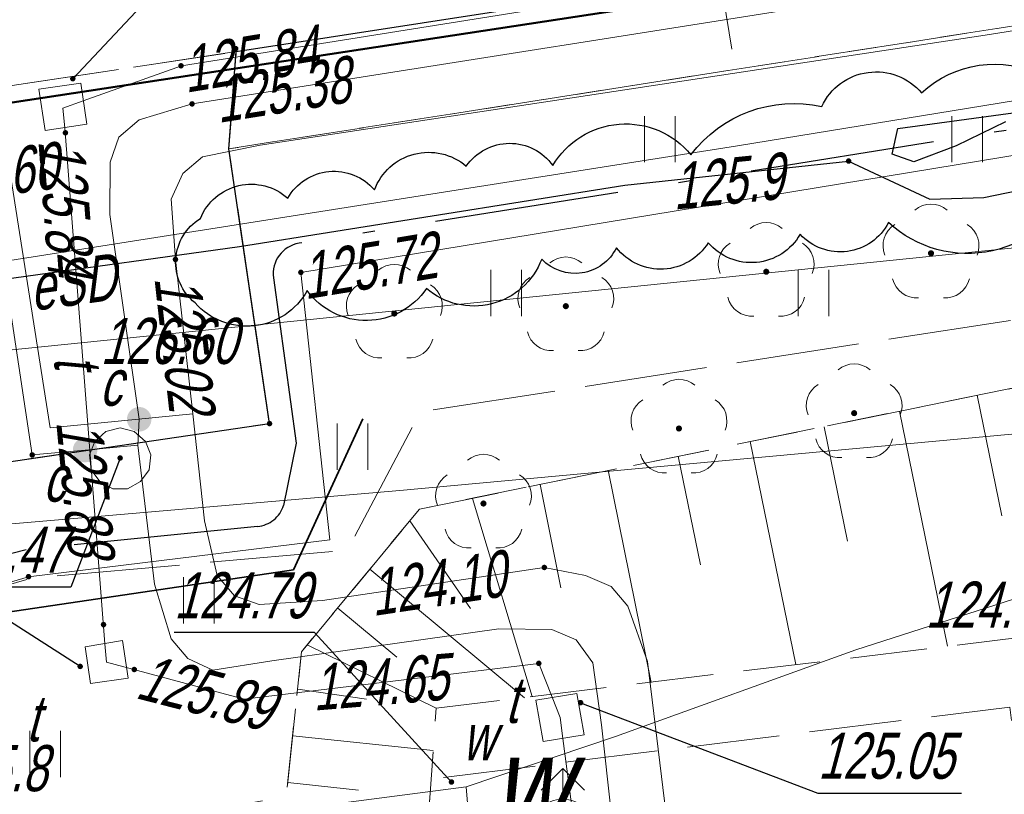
# Model space of a CAD drawing. Extents: x 7463256 to 7464485, y 5957341 to 5958260.
# Tile 34 of 256: x 7463372 to 7463389, y 5957503 to 5957516. Entities that reach past the tile are written whole.
import ezdxf
from ezdxf import colors
from ezdxf.entities.mleader import LeaderData, LeaderLine
from ezdxf.enums import TextEntityAlignment as Align
from ezdxf.math import Vec2, Vec3

# ---------------------------------------------------------------- set-up
doc = ezdxf.new("R2010")
doc.units = 0
doc.header["$MEASUREMENT"] = 0
for name, pattern in [('1.5_0.5', [2, 1.5, -0.5]), ('218-500', [1, 0.5, -0.5]), ('GAK', [5.2, 3, -1, 0.2, -1]), ('l219_500', [0]), ('mz1.0_0.5', [1.5, 1, -0.5]), ('mz1.25_0.5', [1.75, 1.25, -0.5]), ('mz2.0_0.5', [2.5, 2, -0.5])]:
    doc.linetypes.add(name, pattern=pattern)
doc.layers.get('0').update_dxf_attribs({"color": 2, "linetype": 'CONTINUOUS', "lineweight": 5})
for name, color, linetype in [('000 Inne (niezydentyfikowane)', 7, 'CONTINUOUS'), ('218-Granica użytku', 7, 'CONTINUOUS'), ('219-Linia granicy', 7, 'CONTINUOUS'), ('chodnik (powierzchnia)', 7, 'CONTINUOUS'), ('drzewo liściaste (punkt)', 7, 'CONTINUOUS'), ('hydrant (punkt)', 7, 'CONTINUOUS'), ('hydrant (punkt)-Atr17', 7, 'CONTINUOUS'), ('jezdnia (powierzchnia)', 7, 'CONTINUOUS'), ('komora podziemna - przewód ciepłowniczy (powierzchnia)', 7, 'CONTINUOUS'), ('krawężnik (linia)', 7, 'CONTINUOUS'), ('ogrodzenie trwałe (linia)', 7, 'CONTINUOUS'), ('plac (powierzchnia)', 7, 'CONTINUOUS'), ('przewód ciepłowniczy (linia)', 7, 'CONTINUOUS'), ('przewód ciepłowniczy (linia)-Atr1', 7, 'CONTINUOUS'), ('przewód ciepłowniczy - projektowany lub w budowie (linia) - ob. projektowany', 7, 'CONTINUOUS'), ('przewód elektroenergetyczny (linia)', 7, 'CONTINUOUS'), ('przewód elektroenergetyczny (linia)-Atr1', 7, 'CONTINUOUS'), ('przewód telekomunikacyjny (linia)', 7, 'CONTINUOUS'), ('przewód telekomunikacyjny (linia)-Atr1', 7, 'CONTINUOUS'), ('przewód telekomunikacyjny - projektowany lub w budowie (linia) - ob. projektowany', 7, 'CONTINUOUS'), ('przewód wodociągowy (linia)', 7, 'CONTINUOUS'), ('punkt o określonej wysokości (sieć ciepłownicza)', 7, 'CONTINUOUS'), ('punkt o określonej wysokości (sieć ciepłownicza)-Atr2', 7, 'CONTINUOUS'), ('punkt o określonej wysokości (sieć elektroenergetyczna)', 7, 'CONTINUOUS'), ('punkt o określonej wysokości (sieć elektroenergetyczna)-Atr2', 7, 'CONTINUOUS'), ('punkt o określonej wysokości (sieć telekomunikacyjna)', 7, 'CONTINUOUS'), ('punkt o określonej wysokości (sieć telekomunikacyjna)-Atr2', 7, 'CONTINUOUS'), ('punkt o określonej wysokości (sieć wodociągowa)', 7, 'CONTINUOUS'), ('punkt o określonej wysokości (sieć wodociągowa)-Atr2', 7, 'CONTINUOUS'), ('punkt wysokościowy naturalny-Atr2', 7, 'CONTINUOUS'), ('punkt wysokościowy sztuczny', 7, 'CONTINUOUS'), ('punkt wysokościowy sztuczny-Atr2', 7, 'CONTINUOUS'), ('rura ochronna - przewód elektroenergetyczny (linia)', 7, 'CONTINUOUS'), ('skarpa nieumocniona (powierzchnia)', 7, 'CONTINUOUS'), ('studzienka - przewód telekomunikacyjny (powierzchnia)', 7, 'CONTINUOUS'), ('studzienka - przewód telekomunikacyjny (powierzchnia)-Atr17', 7, 'CONTINUOUS'), ('trawnik (powierzchnia)', 7, 'CONTINUOUS'), ('trawnik (powierzchnia) - symbol', 7, 'CONTINUOUS'), ('zasuwa - siec ciepłownicza (punkt)', 7, 'CONTINUOUS'), ('zasuwa - siec ciepłownicza (punkt)-Atr17', 7, 'CONTINUOUS'), ('zasuwa - siec wodociągowa (punkt)-Atr17', 7, 'CONTINUOUS')]:
    doc.layers.add(name, color=color, linetype=linetype)
doc.layers.add('____proj LSN', color=1, linetype='CONTINUOUS', lineweight=5)
doc.layers.add('OBMBS-21-18876-opis proj', color=1, linetype='CONTINUOUS', lineweight=18)
doc.styles.get("Standard").update_dxf_attribs({"font": 'txt', "width": 0.75})
doc.linetypes.add('902-500', pattern='A,3.75,0,[1,ksztalty.shx,S=0.5,R=0,X=0,Y=0],3.75', length=7.5)

# ---------------------------------------------------------------- blocks, each defined once
blk = doc.blocks.new('PW01')
at = {"linetype": 'Continuous', "lineweight": 13}
h = blk.add_hatch(color=0, dxfattribs=at)
edge = h.paths.add_edge_path()
edge.add_arc((0, 0), 0.045, 0, 360)
blk = doc.blocks.new('US25')
at = {"linetype": 'Continuous', "lineweight": 0}
h = blk.add_hatch(color=0, dxfattribs=at)
edge = h.paths.add_edge_path()
edge.add_arc((0, 0), 0.2, 0, 360)
blk = doc.blocks.new('PW02')
at = {"linetype": 'Continuous', "lineweight": 13}
h = blk.add_hatch(color=0, dxfattribs=at)
edge = h.paths.add_edge_path()
edge.add_arc((0, 0), 0.045, 0, 360)
blk = doc.blocks.new('OP021')
at = {"linetype": 'Continuous', "lineweight": 13}
h = blk.add_hatch(color=0, dxfattribs=at)
edge = h.paths.add_edge_path()
edge.add_arc((0, 0), 0.05, 0, 360)
at = {"color": 0, "linetype": 'Continuous', "lineweight": 13}
for centre, start, end in [((0, 0.4), 49.272, 130.728), ((-0.38, 0.124), 121.308, 202.548), ((0.38, 0.124), 337.452, 58.692), ((-0.235, -0.324), 193.221, 274.871), ((0.235, -0.324), 265.129, 346.779)]:
    blk.add_arc(centre, 0.4, start, end, dxfattribs=at)
blk = doc.blocks.new('US02')
at = {"color": 0, "linetype": 'Continuous', "lineweight": 13}
for p, q in [((0, 1), (-0.353, 0.647)), ((0, 0.5), (0, 1)), ((0, 1), (0.354, 0.647))]:
    blk.add_line(p, q, dxfattribs=at)
blk.add_circle((0, 0), 0.5, dxfattribs=at)
blk = doc.blocks.new('TU04')
at = {"color": 0, "linetype": 'Continuous', "lineweight": 13}
for p, q in [((0, 0), (0, 0.75)), ((0.5, 0), (0.5, 0.75))]:
    blk.add_line(p, q, dxfattribs=at)

msp = doc.modelspace()

# ---------------------------------------------------------------- linework, layer by layer
at = {"layer": '000 Inne (niezydentyfikowane)', "color": 7, "linetype": 'Continuous', "lineweight": 13}
for p, q in [((7463388.06, 5957509.73), (7463388.46, 5957507.77)), ((7463386.8, 5957509.47), (7463387.58, 5957505.65)), ((7463385.57, 5957509.22), (7463385.95, 5957507.36)), ((7463384.37, 5957508.98), (7463385.11, 5957505.35)), ((7463383.2, 5957508.74), (7463383.56, 5957506.97)), ((7463382.06, 5957508.51), (7463382.76, 5957505.06)), ((7463380.95, 5957508.28), (7463381.29, 5957506.6)), ((7463379.85, 5957508.05), (7463380.82, 5957504.83)), ((7463378.83, 5957507.69), (7463379.82, 5957506.26)), ((7463378.18, 5957506.9), (7463380.7, 5957504.81)), ((7463377.66, 5957506.27), (7463378.62, 5957505.47)), ((7463377.16, 5957505.67), (7463379.26, 5957504.64)), ((7463377.01, 5957504.95), (7463378.13, 5957504.79)), ((7463376.93, 5957504.19), (7463379.21, 5957503.95)), ((7463376.85, 5957503.43), (7463378, 5957503.31))]:
    msp.add_line(p, q, dxfattribs=at)
at = {"layer": '218-Granica użytku', "color": 3, "linetype": '218-500', "lineweight": 18, "flags": 128}
msp.add_lwpolyline([(7463415.55, 5957521.07), (7463349.73, 5957511.05)], dxfattribs=at)
at = {"layer": '219-Linia granicy', "color": 3, "linetype": 'l219_500', "lineweight": 50, "flags": 128}
msp.add_lwpolyline([(7463415.55, 5957521.07), (7463349.73, 5957511.05)], dxfattribs=at)
at = {"layer": 'chodnik (powierzchnia)', "color": 7, "linetype": 'mz1.0_0.5', "lineweight": 18, "flags": 128}
msp.add_lwpolyline([(7463445.75, 5957498.83), (7463448.8, 5957499.45), (7463452.23, 5957512.33), (7463455.11, 5957523.13), (7463454.05, 5957524.28), (7463440.57, 5957522.28), (7463440.12, 5957521.69), (7463439.86, 5957520.84), (7463439.85, 5957520.02), (7463438.85, 5957519.83), (7463438.92, 5957521.22), (7463439.26, 5957522.18), (7463439.84, 5957522.97), (7463440.27, 5957523.26), (7463454.47, 5957525.36), (7463455.66, 5957524.38), (7463456.51, 5957523.19), (7463456.62, 5957522.72), (7463448.75, 5957493.58), (7463451.12, 5957475.5), (7463437.85, 5957473.77), (7463433.94, 5957462.22), (7463435.56, 5957449.69), (7463433.99, 5957449.58), (7463432.42, 5957462.31), (7463436.18, 5957473.6), (7463436.08, 5957474.28), (7463434.06, 5957474.08), (7463433.72, 5957477.59), (7463435.62, 5957477.87), (7463435.09, 5957481.83), (7463432.27, 5957481.21), (7463431.86, 5957484.28), (7463434.75, 5957484.8), (7463431.42, 5957510.68), (7463431.13, 5957512.62), (7463430.41, 5957518.67), (7463429.88, 5957519.81), (7463429.03, 5957520.73), (7463427.91, 5957521.34), (7463426.39, 5957521.68), (7463420.12, 5957520.67), (7463375.89, 5957513.74), (7463376.01, 5957515.32), (7463418.79, 5957521.92), (7463421.69, 5957522.49), (7463426.09, 5957523.13), (7463427.78, 5957522.99), (7463429.27, 5957522.42), (7463430.5, 5957521.48), (7463431.44, 5957520.19), (7463431.96, 5957518.66), (7463437.54, 5957475.3), (7463448.6, 5957476.77)], close=True, dxfattribs=at)
at = {"layer": 'jezdnia (powierzchnia)', "color": 7, "linetype": '1.5_0.5', "lineweight": 18, "flags": 128}
for points in [[(7463591.769, 5957590.04), (7463594.62, 5957579.65), (7463594.79, 5957579.07), (7463596.31, 5957573.71), (7463597.08, 5957571.26), (7463598.44, 5957567.63), (7463599.77, 5957563.99), (7463601.39, 5957560.33), (7463603, 5957556.92), (7463604.8, 5957553.45), (7463606.67, 5957549.88), (7463607.91, 5957547.85), (7463608.89, 5957546.32), (7463610.59, 5957543.72), (7463613.11, 5957540.23), (7463614.06, 5957539.06), (7463616.64, 5957535.71), (7463619.11, 5957532.45), (7463621.08, 5957529.83), (7463628.6, 5957519.98), (7463628.85, 5957519.6), (7463629.15, 5957519.23), (7463629.46, 5957518.87), (7463629.77, 5957518.51), (7463630.08, 5957518.15), (7463630.4, 5957517.79), (7463630.71, 5957517.44), (7463631.03, 5957517.09), (7463631.36, 5957516.74), (7463631.69, 5957516.39), (7463632.02, 5957516.05), (7463632.35, 5957515.71), (7463632.67, 5957515.38), (7463632.99, 5957515.05), (7463633.31, 5957514.73), (7463633.64, 5957514.41), (7463633.97, 5957514.1), (7463634.3, 5957513.79), (7463634.64, 5957513.48), (7463634.98, 5957513.18), (7463635.33, 5957512.88), (7463635.68, 5957512.58), (7463636.03, 5957512.29), (7463636.4, 5957511.99), (7463636.78, 5957511.7), (7463637.16, 5957511.42), (7463637.55, 5957511.14), (7463637.94, 5957510.87), (7463638.34, 5957510.6), (7463638.74, 5957510.35), (7463639.14, 5957510.09), (7463639.55, 5957509.85), (7463639.96, 5957509.61), (7463640.38, 5957509.38), (7463642.84, 5957508.24), (7463664.97, 5957492.53), (7463637.77, 5957502.4), (7463635.02, 5957503.55), (7463634.57, 5957503.76), (7463634.12, 5957503.98), (7463633.68, 5957504.22), (7463633.25, 5957504.47), (7463632.83, 5957504.73), (7463632.41, 5957505), (7463632.01, 5957505.29), (7463631.61, 5957505.59), (7463631.22, 5957505.9), (7463630.84, 5957506.22), (7463629.34, 5957507.67), (7463614.31, 5957526.12), (7463607.42, 5957531.18), (7463601.26, 5957534.12), (7463592.11, 5957537.46), (7463582.8, 5957540.04), (7463578.77, 5957540.9), (7463562.61, 5957542.27), (7463545.44, 5957541.57), (7463525.75, 5957538.68), (7463489.6, 5957533.13), (7463485.87, 5957532.52), (7463482.19, 5957530.95), (7463472.45, 5957526.44), (7463471.25, 5957525.52), (7463470.32, 5957524.14), (7463469.89, 5957523.54), (7463467.66, 5957515.23), (7463467.32, 5957515.32), (7463466.99, 5957515.41), (7463466.65, 5957515.5), (7463466.18, 5957513.75), (7463466.52, 5957513.66), (7463466.85, 5957513.57), (7463467.19, 5957513.48), (7463469.89, 5957523.54), (7463463.58, 5957500.08), (7463463.25, 5957500.17), (7463462.92, 5957500.25), (7463462.59, 5957500.34), (7463462.14, 5957498.62), (7463462.47, 5957498.53), (7463462.8, 5957498.45), (7463463.13, 5957498.36), (7463459.63, 5957485.41), (7463458.39, 5957485.74), (7463455.73, 5957476.33), (7463457.09, 5957475.96), (7463463.86, 5957474.19), (7463464.79, 5957477.72), (7463467.83, 5957476.92), (7463467.77, 5957476.7), (7463467.71, 5957476.47), (7463467.66, 5957476.25), (7463468.82, 5957475.94), (7463468.88, 5957476.17), (7463468.93, 5957476.4), (7463468.99, 5957476.62), (7463469.28, 5957476.55), (7463469.96, 5957476.37), (7463470.75, 5957479.31), (7463471.02, 5957479.24), (7463471.29, 5957479.17), (7463471.56, 5957479.1), (7463471.83, 5957479.03), (7463469.83, 5957470.77), (7463468.39, 5957465.19), (7463471.46, 5957464.38), (7463467.55, 5957451.02), (7463465.51, 5957447), (7463462.32, 5957444.2), (7463449.04, 5957441.48), (7463441.03, 5957432.97), (7463438.44, 5957432.79), (7463435.93, 5957446.13), (7463438.61, 5957447.13), (7463439.57, 5957448.35), (7463450.04, 5957473.65), (7463451.08, 5957474.98), (7463451.12, 5957475.5), (7463448.75, 5957493.58), (7463456.62, 5957522.72), (7463456.51, 5957523.19), (7463455.66, 5957524.38), (7463454.47, 5957525.36), (7463440.27, 5957523.26), (7463439.84, 5957522.97), (7463439.26, 5957522.18), (7463438.92, 5957521.22), (7463438.85, 5957519.83), (7463439.85, 5957520.02), (7463442.8, 5957520.53), (7463445.75, 5957498.83), (7463448.6, 5957476.77), (7463437.54, 5957475.3), (7463431.96, 5957518.66), (7463431.44, 5957520.19), (7463430.5, 5957521.48), (7463429.27, 5957522.42), (7463427.78, 5957522.99), (7463426.09, 5957523.13), (7463421.69, 5957522.49), (7463418.79, 5957521.92), (7463376.01, 5957515.32), (7463334.96, 5957509.14), (7463334.47, 5957515.53), (7463334.26, 5957521.17), (7463334.04, 5957522.29), (7463334.48, 5957520.99), (7463334.79, 5957520.19), (7463335.34, 5957519.65), (7463336.05, 5957519.42), (7463337.13, 5957519.61), (7463338.12, 5957520.23), (7463338.91, 5957521.17), (7463339.69, 5957522.36), (7463342.64, 5957522.54), (7463343.21, 5957521.22), (7463343.94, 5957520.24), (7463344.8, 5957519.42), (7463345.72, 5957518.76), (7463346.74, 5957518.19), (7463347.84, 5957517.75), (7463348.77, 5957517.46), (7463382.62, 5957522.66), (7463407.52, 5957526.48), (7463412.42, 5957527.23), (7463432.39, 5957530.36), (7463438.28, 5957531.28), (7463439.27, 5957531.43), (7463440.77, 5957531.67), (7463463.05, 5957535.17), (7463469.41, 5957536.19), (7463485.95, 5957538.82), (7463487.91, 5957539.15), (7463505.7, 5957542.11), (7463506.8, 5957542.48), (7463507.91, 5957543.56), (7463509.24, 5957545.81), (7463509.79, 5957547.9), (7463514.89, 5957549.48), (7463515.34, 5957548.02), (7463516.02, 5957546.59), (7463516.84, 5957545.44), (7463517.92, 5957544.71), (7463519.34, 5957544.39), (7463529.12, 5957545.81), (7463536.72, 5957547.02), (7463542.97, 5957547.77), (7463550.75, 5957548.47), (7463557.74, 5957548.84), (7463562.91, 5957548.67), (7463569.76, 5957548.4), (7463579.41, 5957548.08), (7463582.97, 5957549.54), (7463585.43, 5957551.54), (7463587.37, 5957553.5), (7463588.97, 5957555.95), (7463589.14, 5957555.59), (7463589.64, 5957556.42), (7463590.36, 5957558.13), (7463590.82, 5957559.79), (7463591.1, 5957561.3), (7463591.18, 5957562.71), (7463591.21, 5957564.41), (7463590.65, 5957566.85), (7463589.9, 5957570.06), (7463589.09, 5957573.66), (7463588.01, 5957579.07), (7463587.09, 5957582.93), (7463585.652, 5957589.138)], [(7463317.15, 5957348.145), (7463316.98, 5957349.48), (7463316.09, 5957356.08), (7463314.64, 5957367.19), (7463312.31, 5957384.69), (7463310.67, 5957397.23), (7463309.43, 5957406.17), (7463308.8, 5957411.03), (7463306.95, 5957425.69), (7463305.51, 5957436.41), (7463304.26, 5957446.16), (7463304.38, 5957447.86), (7463305.82, 5957457.8), (7463307.03, 5957465.62), (7463307.44, 5957469.04), (7463307.82, 5957471.16), (7463307.71, 5957472.78), (7463307.08, 5957474.42), (7463306.28, 5957475.73), (7463305.44, 5957476.74), (7463304.35, 5957477.51), (7463303.02, 5957477.94), (7463301.78, 5957477.85), (7463293.48, 5957476.69), (7463293.12, 5957475.87), (7463292.56, 5957481.3), (7463293.01, 5957480.62), (7463293.46, 5957480.66), (7463297.18, 5957481.24), (7463299.29, 5957481.6), (7463301.7, 5957482.22), (7463304.23, 5957483.67), (7463305.89, 5957485.29), (7463306.79, 5957486.78), (7463307.25, 5957488.46), (7463307.52, 5957491.77), (7463307.44, 5957494.14), (7463307.2, 5957496.1), (7463306.84, 5957497.89), (7463306.28, 5957499.68), (7463304.95, 5957501.72), (7463303.39, 5957503.29), (7463301.53, 5957504.45), (7463299.2, 5957504.96), (7463293.5, 5957504.96), (7463293.07, 5957515.5), (7463293.78, 5957515.59), (7463293.5, 5957520.58), (7463297.97, 5957520.69), (7463298.86, 5957516.34), (7463313.8, 5957518.19), (7463320.35, 5957513.68), (7463324.83, 5957514.29), (7463326.27, 5957514.95), (7463327.24, 5957515.82), (7463327.78, 5957516.85), (7463328.17, 5957518.13), (7463328.22, 5957519.49), (7463327.98, 5957520.49), (7463334.04, 5957522.29), (7463334.26, 5957521.17), (7463334.47, 5957515.53), (7463334.96, 5957509.14), (7463331.86, 5957508.71), (7463328.98, 5957507.82), (7463326.23, 5957506.61), (7463322.8, 5957504.55), (7463320.49, 5957503.06), (7463317.44, 5957500.73), (7463314.91, 5957498.4), (7463313.52, 5957495), (7463313.56, 5957493.1), (7463314.2, 5957490.79), (7463314.69, 5957489.82), (7463315.66, 5957488.74), (7463317.14, 5957487.49), (7463318.24, 5957486.71), (7463319.58, 5957486.11), (7463320.96, 5957485.64), (7463322.31, 5957485.45), (7463323.85, 5957485.64), (7463350.52, 5957491.84), (7463365.92, 5957495.63), (7463369.89, 5957497.05), (7463375.06, 5957499.48), (7463379.1, 5957502.37), (7463379.18, 5957503.49), (7463388.59, 5957504.66), (7463393.52, 5957467.87), (7463387.09, 5957467.63), (7463385.7, 5957467.02), (7463384.19, 5957464.97), (7463383.43, 5957463.28), (7463383.02, 5957461.27), (7463383.11, 5957459.02), (7463384.02, 5957454.15), (7463384.17, 5957452.74), (7463384.79, 5957451.42), (7463385.69, 5957450.45), (7463386.94, 5957449.82), (7463388.48, 5957449.44), (7463390.22, 5957449.36), (7463392.13, 5957449.46), (7463395.46, 5957449.91), (7463399.79, 5957419.5), (7463393.78, 5957418.91), (7463391.05, 5957417.47), (7463389.36, 5957415.11), (7463389.25, 5957413.55), (7463389.75, 5957410.62), (7463390.28, 5957406.09), (7463390.42, 5957406.11), (7463392.05, 5957393.37), (7463397.04, 5957394.01), (7463400.808, 5957364.642)]]:
    msp.add_lwpolyline(points, dxfattribs=at)
at = {"layer": 'komora podziemna - przewód ciepłowniczy (powierzchnia)', "color": 212, "linetype": 'Continuous', "lineweight": 18, "flags": 128}
msp.add_lwpolyline([(7463374.12, 5957509.2), (7463374.35, 5957509.14), (7463374.53, 5957508.98), (7463374.62, 5957508.76), (7463374.59, 5957508.52), (7463374.45, 5957508.33), (7463374.24, 5957508.21), (7463374, 5957508.21), (7463373.79, 5957508.33), (7463373.65, 5957508.52), (7463373.62, 5957508.76), (7463373.71, 5957508.98), (7463373.89, 5957509.14)], close=True, dxfattribs=at)
at = {"layer": 'krawężnik (linia)', "color": 7, "linetype": 'Continuous', "lineweight": 25, "flags": 128}
msp.add_lwpolyline([(7463336.04, 5957503.32), (7463376.55, 5957509.27), (7463375.89, 5957513.74), (7463376.01, 5957515.32), (7463418.79, 5957521.92), (7463421.69, 5957522.49), (7463426.09, 5957523.13), (7463427.78, 5957522.99), (7463429.27, 5957522.42), (7463430.5, 5957521.48), (7463431.44, 5957520.19), (7463431.96, 5957518.66), (7463437.54, 5957475.3)], dxfattribs=at)
at = {"layer": 'ogrodzenie trwałe (linia)', "color": 7, "linetype": '902-500', "lineweight": 35, "flags": 128}
msp.add_lwpolyline([(7463335.88, 5957500.81), (7463376.94, 5957506.89), (7463378.07, 5957509.35)], dxfattribs=at)
at = {"layer": 'plac (powierzchnia)', "color": 7, "linetype": '1.5_0.5', "lineweight": 18, "flags": 128}
msp.add_lwpolyline([(7463336.04, 5957503.32), (7463335.15, 5957507.63), (7463334.96, 5957509.14), (7463376.01, 5957515.32), (7463375.89, 5957513.74), (7463376.55, 5957509.27)], close=True, dxfattribs=at)
at = {"layer": 'przewód ciepłowniczy (linia)', "color": 212, "linetype": 'Continuous', "lineweight": 18, "flags": 128}
for points in [[(7463430.14, 5957522.28), (7463423.85, 5957521.27), (7463411.97, 5957519.39), (7463409.72, 5957519.03), (7463400.12, 5957517.5), (7463388.26, 5957515.6), (7463376.4, 5957513.8), (7463375.46, 5957513.61), (7463375.14, 5957513.34), (7463374.95, 5957512.92), (7463375.02, 5957511.94), (7463375.3, 5957509.43), (7463375.49, 5957507.69), (7463375.7, 5957506.8), (7463375.98, 5957506.47), (7463376.38, 5957506.33), (7463377.41, 5957506.39), (7463381.02, 5957506.93), (7463381.69, 5957506.8), (7463382.11, 5957506.62), (7463382.38, 5957506.3), (7463382.7, 5957505.4), (7463384.51, 5957490.52), (7463386.16, 5957478.58)], [(7463385.07, 5957479.19), (7463383.41, 5957491.15), (7463383.27, 5957492.47), (7463381.95, 5957504.37), (7463381.81, 5957505.38), (7463381.54, 5957505.75), (7463381.14, 5957505.92), (7463380.28, 5957505.93), (7463376.59, 5957505.41), (7463375.63, 5957505.26), (7463375.22, 5957505.45), (7463374.95, 5957505.77), (7463374.68, 5957506.66), (7463374.41, 5957508.92), (7463374.43, 5957509.34), (7463373.95, 5957512.67), (7463373.96, 5957513.52), (7463374.1, 5957513.93), (7463374.43, 5957514.21), (7463375.29, 5957514.47), (7463387.18, 5957516.35), (7463399.03, 5957518.25)], [(7463305.77, 5957496.7), (7463313.32, 5957497.56), (7463321.14, 5957498.46), (7463320.36, 5957505.18), (7463410.51, 5957514.35), (7463436.6, 5957517.07), (7463437.18, 5957511.34), (7463444.15, 5957511.8), (7463446.07, 5957511.87)], [(7463375.3, 5957509.43), (7463373.81, 5957509.28), (7463372.98, 5957509.2), (7463372.22, 5957514.07), (7463370.93, 5957513.91)], [(7463370.97, 5957513.57), (7463371.94, 5957513.7), (7463372.69, 5957508.76), (7463373.55, 5957508.84), (7463374.41, 5957508.92)]]:
    msp.add_lwpolyline(points, dxfattribs=at)
at = {"layer": 'przewód ciepłowniczy - projektowany lub w budowie (linia) - ob. projektowany', "color": 212, "linetype": 'mz2.0_0.5', "lineweight": 18, "flags": 128}
msp.add_lwpolyline([(7463384.07, 5957515.36), (7463383.86, 5957516.66), (7463380.69, 5957516.16), (7463379.16, 5957526.17), (7463357.72, 5957523.19), (7463354.43, 5957545.2), (7463354.43, 5957566.829)], dxfattribs=at)
at = {"layer": 'przewód elektroenergetyczny (linia)', "color": 1, "linetype": 'Continuous', "lineweight": 18, "flags": 128}
for points in [[(7463545.53, 5957525.01), (7463533.65, 5957524.5), (7463526.21, 5957524.15), (7463517.9, 5957524.11), (7463510.15, 5957524.07), (7463494.86, 5957524.3), (7463487.59, 5957524.4), (7463477.05, 5957524.31), (7463470.92, 5957524.22), (7463470.27, 5957524.18), (7463455.64, 5957523.2), (7463447.97, 5957523.03), (7463439.55, 5957521.79), (7463432.39, 5957520.97), (7463427.96, 5957520.46), (7463418.24, 5957519), (7463404.58, 5957517.1), (7463398.46, 5957516.12), (7463384.16, 5957513.79), (7463369.43, 5957511.47), (7463359.36, 5957510.05)], [(7463428.55, 5957515.45), (7463418.52, 5957513.73), (7463403.5, 5957511.03), (7463396.58, 5957509.89), (7463392.57, 5957509.46), (7463378.67, 5957508.18), (7463372.04, 5957507.61), (7463362.13, 5957504.89), (7463355.32, 5957504.04), (7463349.36, 5957503.37), (7463350.82, 5957492), (7463351.75, 5957485.03), (7463351.95, 5957483.37), (7463352.12, 5957478.75), (7463352.28, 5957475.33)], [(7463428.55, 5957515.45), (7463418.52, 5957513.73), (7463403.5, 5957511.03), (7463396.58, 5957509.89), (7463392.57, 5957509.46), (7463378.67, 5957508.18), (7463372.04, 5957507.61), (7463362.13, 5957504.89), (7463355.32, 5957504.04)], [(7463418.52, 5957513.73), (7463403.5, 5957511.03), (7463396.58, 5957509.89), (7463392.57, 5957509.46), (7463378.67, 5957508.18), (7463372.04, 5957507.61), (7463362.13, 5957504.89), (7463355.32, 5957504.04)]]:
    msp.add_lwpolyline(points, dxfattribs=at)
at = {"layer": 'przewód telekomunikacyjny (linia)', "color": 30, "linetype": 'Continuous', "lineweight": 18, "flags": 128}
for points in [[(7463467.08, 5957542.44), (7463461.53, 5957543.44), (7463460.37, 5957541.23), (7463437.06, 5957537.73), (7463435.23, 5957539.04), (7463433.1, 5957538.85), (7463431.26, 5957536.86), (7463410.91, 5957533.7), (7463411.85, 5957527.81), (7463413.45, 5957517.69), (7463410.93, 5957517.1), (7463410.23, 5957516.3), (7463409.44, 5957516.16), (7463408.28, 5957516.86), (7463377.06, 5957511.73), (7463377.53, 5957507.38), (7463372.63, 5957506.78), (7463365.34, 5957504.64), (7463347.17, 5957502.57)], [(7463389.33, 5957443.44), (7463381.32, 5957504.15), (7463381.28, 5957504.49), (7463381.15, 5957504.82), (7463380.93, 5957505.37), (7463376.14, 5957504.79), (7463373.9, 5957505.39), (7463373.87, 5957505.69), (7463373.22, 5957514.08), (7463373.19, 5957514.4), (7463373.52, 5957514.52), (7463375.12, 5957515.09), (7463430.27, 5957523.89), (7463432.74, 5957523.74), (7463433.08, 5957523.72), (7463433.13, 5957523.38), (7463434.74, 5957513.4), (7463435.48, 5957512.31), (7463435.68, 5957512.01), (7463436.04, 5957512), (7463438.27, 5957511.91), (7463441.29, 5957512.31), (7463442.61, 5957512.05), (7463442.94, 5957511.98)]]:
    msp.add_lwpolyline(points, dxfattribs=at)
at = {"layer": 'przewód telekomunikacyjny - projektowany lub w budowie (linia) - ob. projektowany', "color": 30, "linetype": 'mz2.0_0.5', "lineweight": 18, "flags": 128}
msp.add_lwpolyline([(7463296.33, 5957497.38), (7463306.23, 5957498.42), (7463319.16, 5957499.75), (7463324.16, 5957499.86), (7463337.54, 5957501.34), (7463362.48, 5957503.87), (7463372.7, 5957506.76), (7463377.82, 5957507.21), (7463379, 5957509.46), (7463391.26, 5957511.36), (7463392.42, 5957514.13), (7463408.33, 5957516.73), (7463409.45, 5957516.06)], dxfattribs=at)
at = {"layer": 'przewód wodociągowy (linia)', "color": 5, "linetype": 'Continuous', "lineweight": 18, "flags": 128}
for points in [[(7463379.75, 5957503.36), (7463382.18, 5957504.18), (7463386.09, 5957505.59), (7463388.67, 5957506.42), (7463391.68, 5957506.79), (7463400.99, 5957507.95), (7463409.46, 5957509.01), (7463410.62, 5957500.91), (7463412.18, 5957490.12), (7463412.61, 5957486.81), (7463414.78, 5957487.12)], [(7463302.53, 5957492.96), (7463318.88, 5957495.16), (7463330.08, 5957496.69), (7463340.68, 5957498.08), (7463350.44, 5957499.36), (7463366.59, 5957501.65), (7463379.75, 5957503.36)], [(7463391.38, 5957406.23), (7463390.38, 5957413.18), (7463389.07, 5957422.08), (7463387.18, 5957435.11), (7463385.6, 5957445.25), (7463383.85, 5957456.12), (7463383.39, 5957459.41), (7463382.62, 5957469.41), (7463381.86, 5957478.34), (7463380.74, 5957491.27), (7463379.75, 5957503.36)]]:
    msp.add_lwpolyline(points, dxfattribs=at)
at = {"layer": 'punkt o określonej wysokości (sieć ciepłownicza)-Atr2', "color": 7, "flags": 128}
msp.add_lwpolyline([(7463374.12, 5957508.71), (7463373.32, 5957506.61), (7463371.033, 5957506.61)], dxfattribs=at)
at = {"layer": 'punkt o określonej wysokości (sieć telekomunikacyjna)-Atr2', "color": 7, "flags": 128}
for points in [[(7463373.35, 5957514.88), (7463376.25, 5957517.97), (7463378.299, 5957517.97)], [(7463373.47, 5957505.32), (7463368.55, 5957508.47), (7463366.318, 5957508.47)], [(7463381.61, 5957504.73), (7463385.47, 5957503.26), (7463387.804, 5957503.26)]]:
    msp.add_lwpolyline(points, dxfattribs=at)
at = {"layer": 'punkt o określonej wysokości (sieć wodociągowa)-Atr2', "color": 7, "flags": 128}
msp.add_lwpolyline([(7463379.51, 5957503.44), (7463377.28, 5957505.87), (7463374.997, 5957505.87)], dxfattribs=at)
at = {"layer": 'rura ochronna - przewód elektroenergetyczny (linia)', "color": 6, "linetype": 'Continuous', "lineweight": 30}
for points in [[(7463388.52, 5957514.18), (7463387.72, 5957513.79), (7463387.03, 5957513.53), (7463386.68, 5957513.65), (7463386.77, 5957514.07), (7463392, 5957514.78)], [(7463363.75, 5957510.37), (7463372.39, 5957511.64), (7463376.06, 5957512.15), (7463382.33, 5957513.15), (7463385.97, 5957513.54), (7463387.29, 5957512.92), (7463388.17, 5957512.95), (7463388.72, 5957513.06)]]:
    msp.add_lwpolyline(points, dxfattribs=at)
at = {"layer": 'skarpa nieumocniona (powierzchnia)', "color": 7, "linetype": 'mz1.25_0.5', "lineweight": 18, "flags": 128}
msp.add_lwpolyline([(7463414.79, 5957510.59), (7463400.33, 5957507.99), (7463388.83, 5957505.8), (7463379.26, 5957504.64), (7463379.1, 5957502.37), (7463375.06, 5957499.48), (7463369.89, 5957497.05), (7463365.92, 5957495.63), (7463350.52, 5957491.84), (7463363.07, 5957495.8), (7463368.72, 5957498.88), (7463373.44, 5957501.36), (7463376.83, 5957503.28), (7463377.07, 5957505.56), (7463378.99, 5957507.88), (7463389.09, 5957509.94), (7463400.75, 5957511.9), (7463409.77, 5957513.24)], close=True, dxfattribs=at)
at = {"layer": 'studzienka - przewód telekomunikacyjny (powierzchnia)', "color": 30, "linetype": 'Continuous', "lineweight": 18, "flags": 128}
for points in [[(7463372.8, 5957514.71), (7463373.48, 5957514.81), (7463373.58, 5957514.14), (7463372.9, 5957514.04)], [(7463373.55, 5957505.64), (7463374.16, 5957505.74), (7463374.25, 5957505.13), (7463373.64, 5957505.04)], [(7463380.88, 5957504.77), (7463381.55, 5957504.88), (7463381.67, 5957504.21), (7463381, 5957504.1)]]:
    msp.add_lwpolyline(points, close=True, dxfattribs=at)
at = {"layer": 'trawnik (powierzchnia)', "color": 7, "linetype": 'mz1.0_0.5', "lineweight": 18, "flags": 128}
msp.add_lwpolyline([(7463427.91, 5957521.34), (7463429.03, 5957520.73), (7463429.88, 5957519.81), (7463430.41, 5957518.67), (7463431.13, 5957512.62), (7463430.73, 5957512.56), (7463430.33, 5957512.5), (7463429.94, 5957512.45), (7463429.54, 5957512.39), (7463421.14, 5957511.36), (7463414.79, 5957510.59), (7463409.77, 5957513.24), (7463400.75, 5957511.9), (7463389.09, 5957509.94), (7463378.99, 5957507.88), (7463377.07, 5957505.56), (7463376.83, 5957503.28), (7463376.64, 5957503.17), (7463336.31, 5957496.02), (7463335.88, 5957500.81), (7463335.15, 5957507.63), (7463336.04, 5957503.32), (7463376.55, 5957509.27), (7463375.89, 5957513.74), (7463420.12, 5957520.67), (7463426.39, 5957521.68)], close=True, dxfattribs=at)

# ---------------------------------------------------------------- block references
at = {"layer": 'drzewo liściaste (punkt)', "color": 94, "linetype": 'Continuous', "lineweight": 13}
for p in [(7463387.31, 5957512.04), (7463384.63, 5957511.74), (7463381.37, 5957511.18), (7463378.58, 5957511.06), (7463386.06, 5957509.44), (7463383.21, 5957509.19), (7463380.03, 5957507.97)]:
    msp.add_blockref('OP021', p, dxfattribs=at)
at = {"layer": 'hydrant (punkt)', "color": 7, "linetype": 'Continuous', "lineweight": 18}
msp.add_blockref('US02', (7463381.32, 5957502.66), dxfattribs=at)
at = {"layer": 'punkt o określonej wysokości (sieć ciepłownicza)', "color": 212, "linetype": 'Continuous', "lineweight": 13}
for p in [(7463375.29, 5957514.47), (7463375.02, 5957511.94), (7463372.69, 5957508.76), (7463374.12, 5957508.71), (7463381.02, 5957506.93)]:
    msp.add_blockref('PW01', p, dxfattribs=at)
at = {"layer": 'punkt o określonej wysokości (sieć elektroenergetyczna)', "color": 1, "linetype": 'Continuous', "lineweight": 13}
msp.add_blockref('PW01', (7463385.97, 5957513.54), dxfattribs=at)
at = {"layer": 'punkt o określonej wysokości (sieć telekomunikacyjna)', "color": 30, "linetype": 'Continuous', "lineweight": 13}
for p in [(7463375.11, 5957515.09), (7463373.35, 5957514.88), (7463373.23, 5957514), (7463377.06, 5957511.73), (7463372.63, 5957506.78), (7463373.85, 5957506), (7463380.93, 5957505.37), (7463373.47, 5957505.32), (7463374.35, 5957505.27), (7463381.61, 5957504.73)]:
    msp.add_blockref('PW01', p, dxfattribs=at)
at = {"layer": 'punkt o określonej wysokości (sieć wodociągowa)', "color": 5, "linetype": 'Continuous', "lineweight": 13}
msp.add_blockref('PW01', (7463379.51, 5957503.44), dxfattribs=at)
at = {"layer": 'punkt wysokościowy sztuczny', "color": 7, "linetype": 'Continuous', "lineweight": 13}
for p in [(7463376, 5957515.37), (7463376.55, 5957509.27)]:
    msp.add_blockref('PW02', p, dxfattribs=at)
at = {"layer": 'trawnik (powierzchnia) - symbol', "color": 7, "linetype": 'Continuous', "lineweight": 18}
for p in [(7463382.65, 5957513.52), (7463387.65, 5957513.52), (7463380.15, 5957511.02), (7463385.15, 5957511.02), (7463377.65, 5957508.52), (7463375.15, 5957506.02), (7463372.65, 5957503.52)]:
    msp.add_blockref('TU04', p, dxfattribs=at)
at = {"layer": 'zasuwa - siec ciepłownicza (punkt)', "color": 7, "linetype": 'Continuous', "lineweight": 13}
for p, rotation in [((7463374.43, 5957509.34), 4.38), ((7463373.55, 5957508.84), 4.43)]:
    msp.add_blockref('US25', p, dxfattribs=dict(at, rotation=rotation))

# ---------------------------------------------------------------- texts
at = {"layer": 'hydrant (punkt)-Atr17', "color": 7, "oblique": 15, "width": 0.722}
msp.add_text('w', height=1.75, dxfattribs=at).set_placement((7463380.11, 5957502.49))
at = {"layer": 'przewód ciepłowniczy (linia)-Atr1', "color": 212, "oblique": 15, "width": 0.72}
msp.add_text('cw160', height=0.75, rotation=7.634, dxfattribs=at).set_placement((7463370.97, 5957513.57), align=Align.TOP_LEFT)
at = {"layer": 'przewód elektroenergetyczny (linia)-Atr1', "color": 1, "oblique": 15, "width": 0.72}
msp.add_text('eSD', height=0.75, rotation=7.87, dxfattribs=at).set_placement((7463372.69, 5957511.1))
at = {"layer": 'przewód telekomunikacyjny (linia)-Atr1', "color": 30, "oblique": 15, "width": 0.72}
msp.add_text('t', height=0.75, rotation=279.82, dxfattribs=at).set_placement((7463373.03, 5957510.34))
at = {"layer": 'punkt o określonej wysokości (sieć ciepłownicza)-Atr2', "color": 212, "oblique": 15, "width": 0.72}
for s, rotation, p in [('125.38', 8.985, (7463375.66, 5957514.53)), ('125.02', -83.635, (7463375.05, 5957511.68)), ('124.10', 8.507, (7463378.18, 5957506.51))]:
    msp.add_text(s, height=0.75, rotation=rotation, dxfattribs=at).set_placement(p, align=Align.MIDDLE_LEFT)
msp.add_text('126.47', height=0.75, dxfattribs=at).set_placement((7463371.033, 5957506.618), align=Align.BOTTOM_LEFT)
at = {"layer": 'punkt o określonej wysokości (sieć elektroenergetyczna)-Atr2', "color": 1, "oblique": 15, "width": 0.72}
msp.add_text('125.9', height=0.75, rotation=5.71, dxfattribs=at).set_placement((7463383.13, 5957512.75))
at = {"layer": 'punkt o określonej wysokości (sieć telekomunikacyjna)-Atr2', "color": 30, "oblique": 15, "width": 0.72}
for s, rotation, p in [('125.84', 9.34, (7463375.19, 5957514.65)), ('125.84', 274.24, (7463372.79, 5957513.87)), ('125.72', 9.33, (7463377.13, 5957511.29)), ('125.88', 275.36, (7463373.08, 5957509.3)), ('125.89', 345.58, (7463374.35, 5957504.81)), ('124.65', 4.76, (7463377.27, 5957504.6))]:
    msp.add_text(s, height=0.75, rotation=rotation, dxfattribs=at).set_placement(p)
msp.add_text('125.05', height=0.75, dxfattribs=at).set_placement((7463385.47, 5957503.268), align=Align.BOTTOM_LEFT)
at = {"layer": 'punkt o określonej wysokości (sieć wodociągowa)-Atr2', "color": 5, "oblique": 15, "width": 0.72}
msp.add_text('124.79', height=0.75, dxfattribs=at).set_placement((7463374.997, 5957505.878), align=Align.BOTTOM_LEFT)
at = {"layer": 'punkt wysokościowy naturalny-Atr2', "color": 7, "oblique": 15, "width": 0.72}
for s, p in [('124.9', (7463387.22, 5957505.95)), ('125.8', (7463371.12, 5957503.29))]:
    msp.add_text(s, height=0.75, dxfattribs=at).set_placement(p)
at = {"layer": 'punkt wysokościowy sztuczny-Atr2', "color": 7, "oblique": 15, "width": 0.72}
msp.add_text('126.60', height=0.75, dxfattribs=at).set_placement((7463373.8, 5957510.24))
at = {"layer": 'studzienka - przewód telekomunikacyjny (powierzchnia)-Atr17', "color": 30, "oblique": 15, "width": 0.72}
for p in [(7463380.38, 5957504.4), (7463372.59, 5957504.1)]:
    msp.add_text('t', height=0.75, dxfattribs=at).set_placement(p)
at = {"layer": 'zasuwa - siec ciepłownicza (punkt)-Atr17', "color": 7, "oblique": 15, "width": 0.72}
for p in [(7463373.78, 5957509.56), (7463372.86, 5957508)]:
    msp.add_text('c', height=0.75, dxfattribs=at).set_placement(p)
at = {"layer": 'zasuwa - siec wodociągowa (punkt)-Atr17', "color": 7, "oblique": 15, "width": 0.72}
msp.add_text('w', height=0.75, dxfattribs=at).set_placement((7463379.68, 5957503.79))

# ---------------------------------------------------------------- next in the draw order: leaders
at = {"layer": 'OBMBS-21-18876-opis proj', "lineweight": 20}
ml = msp.add_multileader_mtext('Standard', dxfattribs=at)
ml.set_content('\\pxqc;{\\W0.9;\\fArial|b0|i0|c238|p34;proj. rura osłonowa DVK160\\PL=2m}', color=256)
ml.set_leader_properties()
ml.build(insert=Vec2(0, 0))
ml.multileader.update_dxf_attribs({"has_text_frame": 1, "text_right_attachment_type": 0, "dogleg_length": 0.36, "arrow_head_size": 1.3})
ctx = ml.context
ctx.base_point, ctx.char_height, ctx.arrow_head_size, ctx.landing_gap_size, ctx.plane_origin, ctx.plane_x_axis, ctx.plane_y_axis = Vec3(7463368.619, 5957570.673, -10.8), 1.3, 1.3, 0.09, Vec3(7463412.935, 5957611.997, -10.8), Vec3(0.999998, -0.001891), Vec3(0.001891, 0.999998)
ctx.right_attachment = 0
notes = []
notes.append((ctx, [(0, (1, 1, 0), (7463368.259, 5957570.674, -10.8), (0.999998, -0.001891), 0.36, [(0, [(7463367.183, 5957505.584, -10.8)], 0, [])])]))
ctx.mtext.insert, ctx.mtext.text_direction, ctx.mtext.rotation, ctx.mtext.width, ctx.mtext.defined_height, ctx.mtext.alignment, ctx.mtext.flow_direction = Vec3(7463375.572, 5957571.44, -10.8), Vec3(0.999998, -0.001891), 6.281295, 15.3063, 27.692, 2, 5
ctx.mtext.has_bg_fill, ctx.mtext.bg_color, ctx.mtext.bg_scale_factor, ctx.mtext.bg_transparency, ctx.mtext.use_window_bg_color = 1, -1023410167, 1.5, 0, 1
for ctx, leaders in notes:
    for number, flags, end, landing, length, lines in leaders:
        leader = LeaderData()
        leader.index, (leader.has_last_leader_line, leader.has_dogleg_vector, leader.attachment_direction) = number, flags
        leader.last_leader_point, leader.dogleg_vector, leader.dogleg_length = Vec3(end), Vec3(landing), length
        for number, points, colour, breaks in lines:
            line = LeaderLine()
            line.index, line.vertices, line.color, line.breaks = number, Vec3.list(points), colors.encode_raw_color(colour), breaks
            leader.lines.append(line)
        ctx.leaders.append(leader)

# ---------------------------------------------------------------- next in the draw order: linework, layer by layer
at = {"layer": '____proj LSN', "linetype": 'GAK', "lineweight": 30}
msp.add_lwpolyline([(7463557.034, 5957527.754), (7463529.836, 5957525.858), (7463527.492, 5957526.661), (7463507.677, 5957526.871), (7463490.682, 5957526.889), (7463481.867, 5957526.354), (7463473.823, 5957525.303), (7463453.066, 5957523.762), (7463448.119, 5957522.43), (7463440.616, 5957521.377), (7463428.652, 5957519.905), (7463414.914, 5957518.134), (7463413.023, 5957517.95), (7463377.03, 5957512.203, 0.407803), (7463376.614, 5957511.641), (7463376.983, 5957508.951), (7463376.78, 5957507.939, -0.297323), (7463376.355, 5957507.596), (7463372.592, 5957507.217), (7463367.616, 5957505.977, 0.395758), (7463367.382, 5957505.61), (7463369.408, 5957490.504, -0.400476), (7463369.004, 5957489.945), (7463355.008, 5957487.349, 0.393739)], format="xyb", dxfattribs=at)
at = {"layer": '____proj LSN', "color": 7, "lineweight": 30}
msp.add_lwpolyline([(7463389.654, 5957513.202, -0.5206), (7463386.618, 5957512.54, -0.5206), (7463386.618, 5957512.54, -0.5206), (7463385.181, 5957512.349, -0.5206), (7463385.181, 5957512.349, -0.5206), (7463383.687, 5957512.212, -0.5206), (7463383.687, 5957512.212, -0.5206), (7463382.193, 5957512.131, -0.5206), (7463382.193, 5957512.131, -0.5206), (7463380.977, 5957511.944, -0.5206), (7463380.977, 5957511.944, -0.5206), (7463379.102, 5957511.468, -0.5206), (7463379.102, 5957511.468, -0.5206), (7463377.163, 5957511.434, -0.5206), (7463377.163, 5957511.434, -0.5206), (7463375.338, 5957511.236, -0.5206), (7463375.338, 5957511.236, -0.5206), (7463375.425, 5957512.606, -0.5206), (7463376.847, 5957512.936, -0.5206), (7463378.257, 5957513.07, -0.5206), (7463378.257, 5957513.07, -0.5206), (7463379.751, 5957513.458, -0.5206), (7463381.159, 5957513.467, -0.5206), (7463381.159, 5957513.467, -0.5206), (7463383.406, 5957513.644, -0.5206), (7463383.406, 5957513.644, -0.292589), (7463385.533, 5957514.429, -0.5206), (7463385.533, 5957514.429, -0.545907), (7463387.158, 5957514.648, -0.5206), (7463387.158, 5957514.648, -0.31525), (7463389.118, 5957514.93, -0.309176)], format="xyb", dxfattribs=at)

doc.saveas('drawing.dxf')
